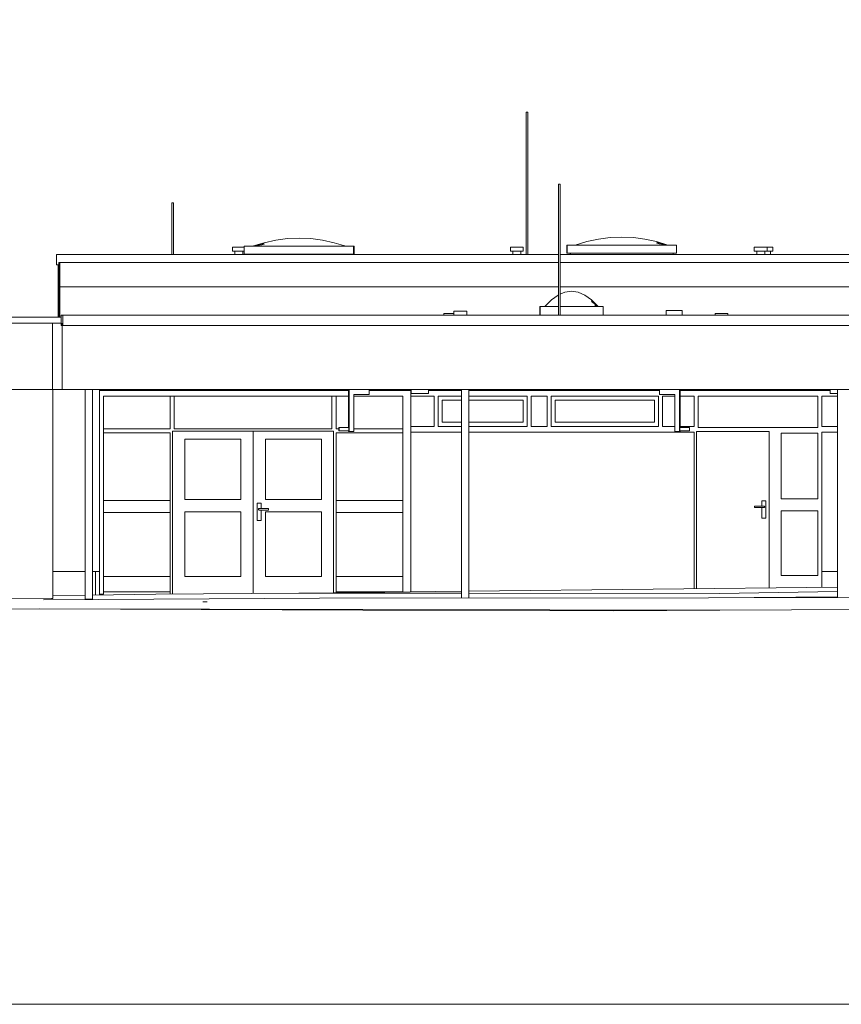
# Model space of a CAD drawing. Header units: metres. Extents: x 0 to 0.84, y 0 to 0.297.
# Tile 10 of 14: x 0.702 to 0.722, y 0.229 to 0.253. Entities that reach past the tile are written whole.
import ezdxf

# ---------------------------------------------------------------- set-up
doc = ezdxf.new("R2010")
doc.units = ezdxf.units.M
doc.layers.add('Standard', color=7, linetype='Continuous', lineweight=25)

msp = doc.modelspace()

# ---------------------------------------------------------------- linework, layer by layer
at = {"layer": 'Standard', "color": 7, "linetype": 'Continuous', "lineweight": 13, "transparency": 33554687}
for p, q in [((0.714337, 0.250633), (0.714337, 0.247115)), ((0.714337, 0.250633), (0.71434, 0.250633)), ((0.71434, 0.250633), (0.714348, 0.250633)), ((0.714348, 0.250633), (0.714358, 0.250633)), ((0.714358, 0.250633), (0.714368, 0.250633)), ((0.714368, 0.250633), (0.714375, 0.250633)), ((0.714375, 0.250633), (0.714378, 0.250633)), ((0.714378, 0.250633), (0.714378, 0.247115)), ((0.715136, 0.245615), (0.715136, 0.248853)), ((0.715139, 0.248853), (0.715136, 0.248853)), ((0.715147, 0.248853), (0.715139, 0.248853)), ((0.715156, 0.248853), (0.715147, 0.248853)), ((0.715167, 0.248853), (0.715156, 0.248853)), ((0.715174, 0.248853), (0.715167, 0.248853)), ((0.715176, 0.248853), (0.715174, 0.248853)), ((0.715176, 0.245615), (0.715176, 0.248853)), ((0.705574, 0.248393), (0.705574, 0.247115)), ((0.705574, 0.248393), (0.705577, 0.248393)), ((0.705577, 0.248393), (0.705584, 0.248393)), ((0.705584, 0.248393), (0.705594, 0.248393)), ((0.705594, 0.248393), (0.705604, 0.248393)), ((0.705604, 0.248393), (0.705612, 0.248393)), ((0.705612, 0.248393), (0.705614, 0.248393)), ((0.705614, 0.248393), (0.705614, 0.247115)), ((0.707568, 0.24732), (0.707856, 0.247358)), ((0.707572, 0.24732), (0.707857, 0.247385)), ((0.707859, 0.247401), (0.707578, 0.247321)), ((0.707597, 0.247327), (0.70786, 0.247407)), ((0.70786, 0.247407), (0.708148, 0.247469)), ((0.708148, 0.247469), (0.708435, 0.247507)), ((0.708435, 0.247507), (0.708723, 0.24752)), ((0.708723, 0.24752), (0.70901, 0.247507)), ((0.70901, 0.247507), (0.709298, 0.247469)), ((0.709298, 0.247469), (0.709585, 0.247407)), ((0.709585, 0.247407), (0.709873, 0.24732)), ((0.715546, 0.247345), (0.715559, 0.247348)), ((0.715834, 0.247432), (0.715547, 0.247345)), ((0.716122, 0.247495), (0.715834, 0.247432)), ((0.716409, 0.247532), (0.716122, 0.247495)), ((0.716697, 0.247545), (0.716409, 0.247532)), ((0.716984, 0.247532), (0.716697, 0.247545)), ((0.717272, 0.247495), (0.716984, 0.247532)), ((0.717559, 0.247432), (0.717272, 0.247495)), ((0.717835, 0.247348), (0.717559, 0.247432)), ((0.717844, 0.247346), (0.71756, 0.247427)), ((0.717847, 0.247345), (0.717561, 0.24741)), ((0.717849, 0.247345), (0.717562, 0.247383)), ((0.702722, 0.246855), (0.702722, 0.247115)), ((0.702722, 0.247115), (0.715136, 0.247115)), ((0.702722, 0.247115), (0.702722, 0.246855)), ((0.707073, 0.247295), (0.707073, 0.247195)), ((0.707095, 0.247295), (0.707073, 0.247295)), ((0.707095, 0.247195), (0.707073, 0.247195)), ((0.707154, 0.247295), (0.707095, 0.247295)), ((0.707154, 0.247195), (0.707095, 0.247195)), ((0.707133, 0.247115), (0.707133, 0.247195)), ((0.707234, 0.247295), (0.707154, 0.247295)), ((0.707234, 0.247195), (0.707154, 0.247195)), ((0.707314, 0.247295), (0.707234, 0.247295)), ((0.707314, 0.247195), (0.707234, 0.247195)), ((0.707365, 0.247295), (0.707314, 0.247295)), ((0.707365, 0.247195), (0.707314, 0.247195)), ((0.707333, 0.247115), (0.707333, 0.247195)), ((0.707362, 0.247115), (0.707362, 0.247195)), ((0.707365, 0.24732), (0.707365, 0.24712)), ((0.710065, 0.24732), (0.707365, 0.24732)), ((0.707365, 0.24712), (0.710065, 0.24712)), ((0.707446, 0.24712), (0.707446, 0.247115)), ((0.709849, 0.247327), (0.709874, 0.24732)), ((0.709868, 0.247321), (0.709876, 0.24732)), ((0.709874, 0.24732), (0.709878, 0.24732)), ((0.709986, 0.24712), (0.709986, 0.247115)), ((0.71, 0.24712), (0.71, 0.247115)), ((0.710065, 0.24732), (0.710065, 0.24712)), ((0.71008, 0.24732), (0.710065, 0.24732)), ((0.710065, 0.24712), (0.71008, 0.24712)), ((0.71008, 0.24732), (0.71008, 0.24712)), ((0.713944, 0.247295), (0.713944, 0.247195)), ((0.713965, 0.247295), (0.713944, 0.247295)), ((0.713965, 0.247195), (0.713944, 0.247195)), ((0.714024, 0.247295), (0.713965, 0.247295)), ((0.714024, 0.247195), (0.713965, 0.247195)), ((0.714004, 0.247115), (0.714004, 0.247195)), ((0.714104, 0.247295), (0.714024, 0.247295)), ((0.714104, 0.247195), (0.714024, 0.247195)), ((0.714184, 0.247295), (0.714104, 0.247295)), ((0.714184, 0.247195), (0.714104, 0.247195)), ((0.714243, 0.247295), (0.714184, 0.247295)), ((0.714243, 0.247195), (0.714184, 0.247195)), ((0.714204, 0.247115), (0.714204, 0.247195)), ((0.714264, 0.247295), (0.714243, 0.247295)), ((0.714264, 0.247195), (0.714243, 0.247195)), ((0.714264, 0.247295), (0.714264, 0.247195)), ((0.715176, 0.247115), (0.724085, 0.247115)), ((0.715343, 0.247345), (0.715343, 0.247145)), ((0.715351, 0.247345), (0.715343, 0.247345)), ((0.715343, 0.247145), (0.715351, 0.247145)), ((0.715351, 0.247345), (0.715351, 0.247145)), ((0.718051, 0.247345), (0.715351, 0.247345)), ((0.715351, 0.247145), (0.718051, 0.247145)), ((0.715423, 0.247145), (0.715423, 0.247115)), ((0.71543, 0.247145), (0.71543, 0.247115)), ((0.715546, 0.247345), (0.715544, 0.247345)), ((0.715545, 0.247345), (0.715549, 0.247346)), ((0.71797, 0.247145), (0.71797, 0.247115)), ((0.718051, 0.247145), (0.718051, 0.247345)), ((0.719975, 0.247295), (0.719975, 0.247195)), ((0.719997, 0.247295), (0.719975, 0.247295)), ((0.719997, 0.247195), (0.719975, 0.247195)), ((0.720056, 0.247295), (0.719997, 0.247295)), ((0.720056, 0.247195), (0.719997, 0.247195)), ((0.720035, 0.247115), (0.720035, 0.247195)), ((0.720136, 0.247295), (0.720056, 0.247295)), ((0.720136, 0.247195), (0.720056, 0.247195)), ((0.720216, 0.247295), (0.720136, 0.247295)), ((0.720216, 0.247195), (0.720136, 0.247195)), ((0.720274, 0.247295), (0.720216, 0.247295)), ((0.720274, 0.247195), (0.720216, 0.247195)), ((0.720235, 0.247115), (0.720235, 0.247195)), ((0.720295, 0.247295), (0.720274, 0.247295)), ((0.720295, 0.247195), (0.720274, 0.247195)), ((0.720295, 0.247295), (0.720295, 0.247195)), ((0.720354, 0.247295), (0.720295, 0.247295)), ((0.720354, 0.247195), (0.720295, 0.247195)), ((0.720413, 0.247295), (0.720354, 0.247295)), ((0.720413, 0.247195), (0.720354, 0.247195)), ((0.720374, 0.247115), (0.720374, 0.247195)), ((0.720434, 0.247295), (0.720413, 0.247295)), ((0.720434, 0.247195), (0.720413, 0.247195)), ((0.720434, 0.247295), (0.720434, 0.247195)), ((0.702782, 0.246315), (0.702782, 0.246915)), ((0.702782, 0.246915), (0.702803, 0.246915)), ((0.702782, 0.246315), (0.702782, 0.246915)), ((0.702782, 0.246915), (0.702803, 0.246915)), ((0.702803, 0.246915), (0.702803, 0.246315)), ((0.702803, 0.246915), (0.702803, 0.246315)), ((0.715136, 0.246915), (0.702803, 0.246915)), ((0.724085, 0.246915), (0.715176, 0.246915)), ((0.702782, 0.246855), (0.702722, 0.246855)), ((0.702762, 0.246315), (0.702762, 0.246855)), ((0.702782, 0.246315), (0.702782, 0.246855)), ((0.702782, 0.246855), (0.702782, 0.246315)), ((0.702762, 0.245565), (0.702762, 0.246315)), ((0.702782, 0.245565), (0.702782, 0.246315)), ((0.702782, 0.246315), (0.702782, 0.246315)), ((0.702782, 0.245565), (0.702782, 0.246315)), ((0.702782, 0.246315), (0.702782, 0.246315)), ((0.702782, 0.245565), (0.702782, 0.246315)), ((0.702782, 0.246315), (0.702782, 0.246315)), ((0.702782, 0.246315), (0.702782, 0.246315)), ((0.702803, 0.246315), (0.702782, 0.246315)), ((0.702782, 0.246315), (0.702803, 0.246315)), ((0.702802, 0.246315), (0.702802, 0.245565)), ((0.702802, 0.246315), (0.702802, 0.245565)), ((0.702803, 0.246315), (0.715136, 0.246315)), ((0.715176, 0.246315), (0.724085, 0.246315)), ((0.715289, 0.246182), (0.715176, 0.246133)), ((0.715454, 0.246206), (0.715289, 0.246182)), ((0.715619, 0.246182), (0.715454, 0.246206)), ((0.715785, 0.246111), (0.715619, 0.246182)), ((0.714959, 0.245992), (0.714794, 0.245826)), ((0.715124, 0.246111), (0.714959, 0.245992)), ((0.715136, 0.246116), (0.715124, 0.246111)), ((0.71595, 0.245992), (0.715785, 0.246111)), ((0.716106, 0.245835), (0.71595, 0.245992)), ((0.716113, 0.245828), (0.71595, 0.245981)), ((0.716115, 0.245826), (0.715951, 0.24595)), ((0.712298, 0.245655), (0.712298, 0.245615)), ((0.71232, 0.245655), (0.712298, 0.245655)), ((0.712379, 0.245655), (0.71232, 0.245655)), ((0.712459, 0.245655), (0.712379, 0.245655)), ((0.712539, 0.245655), (0.712459, 0.245655)), ((0.712549, 0.245655), (0.712539, 0.245655)), ((0.712549, 0.245715), (0.712549, 0.245615)), ((0.712571, 0.245715), (0.712549, 0.245715)), ((0.71263, 0.245715), (0.712571, 0.245715)), ((0.71271, 0.245715), (0.71263, 0.245715)), ((0.71279, 0.245715), (0.71271, 0.245715)), ((0.712848, 0.245715), (0.71279, 0.245715)), ((0.712869, 0.245715), (0.712848, 0.245715)), ((0.712869, 0.245715), (0.712869, 0.245615)), ((0.714671, 0.245826), (0.714671, 0.245726)), ((0.714677, 0.245826), (0.714671, 0.245826)), ((0.714671, 0.245726), (0.714671, 0.245615)), ((0.714677, 0.245826), (0.714677, 0.245726)), ((0.715136, 0.245826), (0.714677, 0.245826)), ((0.714677, 0.245726), (0.714677, 0.245615)), ((0.714792, 0.245826), (0.714792, 0.245826)), ((0.714792, 0.245826), (0.714794, 0.245826)), ((0.714793, 0.245826), (0.714803, 0.245835)), ((0.714793, 0.245826), (0.714796, 0.245828)), ((0.716238, 0.245826), (0.715176, 0.245826)), ((0.716116, 0.245826), (0.716034, 0.245865)), ((0.716117, 0.245826), (0.716034, 0.245846)), ((0.716238, 0.245726), (0.716238, 0.245826)), ((0.716238, 0.245726), (0.716238, 0.245615)), ((0.717795, 0.24573), (0.717795, 0.245615)), ((0.717822, 0.24573), (0.717795, 0.24573)), ((0.717895, 0.24573), (0.717822, 0.24573)), ((0.717995, 0.24573), (0.717895, 0.24573)), ((0.718095, 0.24573), (0.717995, 0.24573)), ((0.718168, 0.24573), (0.718095, 0.24573)), ((0.718194, 0.24573), (0.718168, 0.24573)), ((0.718194, 0.24573), (0.718194, 0.245615)), ((0.719003, 0.245655), (0.719003, 0.245615)), ((0.719025, 0.245655), (0.719003, 0.245655)), ((0.719084, 0.245655), (0.719025, 0.245655)), ((0.719164, 0.245655), (0.719084, 0.245655)), ((0.719244, 0.245655), (0.719164, 0.245655)), ((0.719302, 0.245655), (0.719244, 0.245655)), ((0.719323, 0.245655), (0.719302, 0.245655)), ((0.719323, 0.245655), (0.719323, 0.245615)), ((0.695062, 0.245565), (0.702842, 0.245565)), ((0.702842, 0.245415), (0.695062, 0.245415)), ((0.702622, 0.245415), (0.702622, 0.243775)), ((0.702622, 0.243775), (0.702622, 0.245415)), ((0.702842, 0.245615), (0.702842, 0.245615)), ((0.702842, 0.245615), (0.702842, 0.245355)), ((0.702842, 0.245615), (0.702882, 0.245615)), ((0.702862, 0.243775), (0.702862, 0.245415)), ((0.702862, 0.245415), (0.702862, 0.243775)), ((0.702882, 0.245615), (0.702882, 0.245615)), ((0.702882, 0.245355), (0.702882, 0.245615)), ((0.702882, 0.245615), (0.735792, 0.245615)), ((0.702862, 0.245355), (0.702842, 0.245355)), ((0.702882, 0.245355), (0.702882, 0.245355)), ((0.735792, 0.245355), (0.702882, 0.245355)), ((0.702632, 0.243775), (0.69507, 0.243775)), ((0.702632, 0.243775), (0.702862, 0.243775)), ((0.702632, 0.243775), (0.702632, 0.239275)), ((0.702632, 0.239275), (0.702632, 0.243775)), ((0.702862, 0.243775), (0.702862, 0.243775)), ((0.702862, 0.243775), (0.735792, 0.243775)), ((0.703429, 0.238595), (0.703429, 0.243775)), ((0.70361, 0.238595), (0.70361, 0.243775)), ((0.703786, 0.239275), (0.703786, 0.243775)), ((0.703786, 0.243755), (0.703885, 0.243755)), ((0.703885, 0.243755), (0.70994, 0.243755)), ((0.70994, 0.242835), (0.70994, 0.243775)), ((0.709955, 0.243775), (0.709955, 0.242735)), ((0.710451, 0.243655), (0.710451, 0.243775)), ((0.710451, 0.243755), (0.711284, 0.243755)), ((0.711284, 0.243755), (0.711484, 0.243755)), ((0.711484, 0.243755), (0.711484, 0.243775)), ((0.711484, 0.243755), (0.711484, 0.238773)), ((0.711484, 0.243755), (0.711492, 0.243755)), ((0.711492, 0.243675), (0.711492, 0.243775)), ((0.71192, 0.243675), (0.71192, 0.243775)), ((0.71192, 0.243755), (0.712733, 0.243755)), ((0.712733, 0.238622), (0.712733, 0.243775)), ((0.712913, 0.238623), (0.712913, 0.243775)), ((0.712913, 0.243755), (0.717631, 0.243755)), ((0.717631, 0.243775), (0.717631, 0.243655)), ((0.718129, 0.242735), (0.718129, 0.243775)), ((0.718138, 0.243775), (0.718138, 0.242835)), ((0.718138, 0.243755), (0.718491, 0.243755)), ((0.718486, 0.243755), (0.718586, 0.243755)), ((0.718586, 0.243755), (0.721546, 0.243755)), ((0.721546, 0.243755), (0.721646, 0.243755)), ((0.721646, 0.243755), (0.721852, 0.243755)), ((0.721852, 0.243675), (0.721852, 0.243775)), ((0.722035, 0.238632), (0.722035, 0.243775)), ((0.70994, 0.243615), (0.703885, 0.243615)), ((0.703885, 0.243615), (0.703885, 0.238715)), ((0.705533, 0.242805), (0.705533, 0.243615)), ((0.705534, 0.242805), (0.705534, 0.243615)), ((0.705634, 0.243615), (0.705634, 0.242805)), ((0.709533, 0.242805), (0.709533, 0.243615)), ((0.709534, 0.242805), (0.709534, 0.243615)), ((0.709634, 0.243615), (0.709634, 0.242805)), ((0.710074, 0.243655), (0.710074, 0.242735)), ((0.710451, 0.243655), (0.710074, 0.243655)), ((0.711284, 0.243615), (0.710074, 0.243615)), ((0.711282, 0.242805), (0.711282, 0.243615)), ((0.711284, 0.23877), (0.711284, 0.243615)), ((0.71206, 0.243615), (0.711484, 0.243615)), ((0.711495, 0.243675), (0.711492, 0.243675)), ((0.711554, 0.243675), (0.711495, 0.243675)), ((0.711654, 0.243675), (0.711554, 0.243675)), ((0.711768, 0.243675), (0.711654, 0.243675)), ((0.711865, 0.243675), (0.711768, 0.243675)), ((0.71192, 0.243675), (0.711865, 0.243675)), ((0.71206, 0.242865), (0.71206, 0.243615)), ((0.71206, 0.242865), (0.71206, 0.243615)), ((0.71216, 0.242865), (0.71216, 0.243615)), ((0.71216, 0.243615), (0.71216, 0.243615)), ((0.71216, 0.242865), (0.71216, 0.243615)), ((0.71216, 0.243615), (0.71226, 0.243615)), ((0.71226, 0.243615), (0.712733, 0.243615)), ((0.712733, 0.243515), (0.71226, 0.243515)), ((0.71226, 0.243515), (0.71226, 0.242965)), ((0.712913, 0.243615), (0.71426, 0.243615)), ((0.71426, 0.243515), (0.712913, 0.243515)), ((0.71426, 0.243615), (0.71436, 0.243615)), ((0.71426, 0.242965), (0.71426, 0.243515)), ((0.71426, 0.242965), (0.71426, 0.243515)), ((0.71436, 0.243615), (0.71436, 0.242865)), ((0.71446, 0.243615), (0.71446, 0.242865)), ((0.714852, 0.243615), (0.71446, 0.243615)), ((0.714852, 0.242865), (0.714852, 0.243615)), ((0.714852, 0.242865), (0.714852, 0.243615)), ((0.714952, 0.242865), (0.714952, 0.243615)), ((0.714952, 0.243615), (0.714952, 0.243615)), ((0.714952, 0.242865), (0.714952, 0.243615)), ((0.714952, 0.243615), (0.715052, 0.243615)), ((0.715052, 0.243615), (0.717505, 0.243615)), ((0.717505, 0.243515), (0.715052, 0.243515)), ((0.715052, 0.243515), (0.715052, 0.242965)), ((0.717505, 0.243615), (0.717605, 0.243615)), ((0.717505, 0.242965), (0.717505, 0.243515)), ((0.717505, 0.242965), (0.717505, 0.243515)), ((0.717605, 0.243615), (0.717605, 0.242865)), ((0.71801, 0.243655), (0.717631, 0.243655)), ((0.717705, 0.243615), (0.717705, 0.242865)), ((0.71801, 0.243615), (0.717705, 0.243615)), ((0.71801, 0.242735), (0.71801, 0.243655)), ((0.718491, 0.243615), (0.718138, 0.243615)), ((0.718486, 0.242865), (0.718486, 0.243615)), ((0.718486, 0.242865), (0.718486, 0.243615)), ((0.721546, 0.243615), (0.718586, 0.243615)), ((0.718586, 0.243615), (0.718586, 0.242836)), ((0.721545, 0.242836), (0.721545, 0.243615)), ((0.721546, 0.242836), (0.721546, 0.243615)), ((0.721646, 0.243615), (0.721646, 0.242865)), ((0.722035, 0.243615), (0.721646, 0.243615)), ((0.721855, 0.243675), (0.721852, 0.243675)), ((0.721914, 0.243675), (0.721855, 0.243675)), ((0.722014, 0.243675), (0.721914, 0.243675)), ((0.722035, 0.243675), (0.722014, 0.243675)), ((0.703884, 0.242805), (0.705534, 0.242805)), ((0.705594, 0.238715), (0.705594, 0.242745)), ((0.705594, 0.242745), (0.705595, 0.242745)), ((0.705595, 0.238715), (0.705595, 0.242745)), ((0.705595, 0.242745), (0.705895, 0.242745)), ((0.705634, 0.242805), (0.709534, 0.242805)), ((0.705895, 0.242745), (0.707284, 0.242745)), ((0.707284, 0.242745), (0.707584, 0.242745)), ((0.707584, 0.242745), (0.707584, 0.238732)), ((0.707585, 0.242705), (0.707585, 0.242745)), ((0.707585, 0.242745), (0.707586, 0.242745)), ((0.707586, 0.238732), (0.707586, 0.242745)), ((0.707586, 0.242745), (0.707886, 0.242745)), ((0.707886, 0.242745), (0.709275, 0.242745)), ((0.709275, 0.242745), (0.709575, 0.242745)), ((0.709575, 0.242745), (0.709575, 0.238741)), ((0.709634, 0.242805), (0.709704, 0.242805)), ((0.709705, 0.242815), (0.709704, 0.242795)), ((0.709704, 0.242795), (0.709705, 0.242775)), ((0.709707, 0.24283), (0.709705, 0.242815)), ((0.709705, 0.242775), (0.709707, 0.24276)), ((0.709709, 0.242835), (0.709707, 0.24283)), ((0.709707, 0.24276), (0.709709, 0.242755)), ((0.709711, 0.24283), (0.709709, 0.242835)), ((0.709947, 0.242835), (0.709709, 0.242835)), ((0.709709, 0.242755), (0.709711, 0.24276)), ((0.709947, 0.242755), (0.709709, 0.242755)), ((0.709713, 0.242815), (0.709711, 0.24283)), ((0.709711, 0.24276), (0.709713, 0.242775)), ((0.709714, 0.242795), (0.709713, 0.242815)), ((0.709713, 0.242775), (0.709714, 0.242795)), ((0.70994, 0.242735), (0.70994, 0.242755)), ((0.709955, 0.242735), (0.70994, 0.242735)), ((0.70995, 0.24283), (0.709947, 0.242835)), ((0.709947, 0.242755), (0.70995, 0.24276)), ((0.709952, 0.242815), (0.70995, 0.24283)), ((0.70995, 0.24276), (0.709952, 0.242775)), ((0.709952, 0.242795), (0.709952, 0.242815)), ((0.709952, 0.242775), (0.709952, 0.242795)), ((0.710074, 0.242735), (0.709955, 0.242735)), ((0.710074, 0.242805), (0.711284, 0.242805)), ((0.711284, 0.242805), (0.711284, 0.242705)), ((0.711484, 0.242865), (0.71206, 0.242865)), ((0.712733, 0.242725), (0.711484, 0.242725)), ((0.71216, 0.242865), (0.71216, 0.242865)), ((0.71226, 0.242865), (0.71216, 0.242865)), ((0.71226, 0.242965), (0.712733, 0.242965)), ((0.712733, 0.242865), (0.71226, 0.242865)), ((0.712913, 0.242965), (0.71426, 0.242965)), ((0.71426, 0.242865), (0.712913, 0.242865)), ((0.718491, 0.242725), (0.712913, 0.242725)), ((0.71436, 0.242865), (0.71426, 0.242865)), ((0.71446, 0.242865), (0.714852, 0.242865)), ((0.714952, 0.242865), (0.714952, 0.242865)), ((0.715052, 0.242865), (0.714952, 0.242865)), ((0.715052, 0.242965), (0.717505, 0.242965)), ((0.717505, 0.242865), (0.715052, 0.242865)), ((0.717605, 0.242865), (0.717505, 0.242865)), ((0.717705, 0.242865), (0.71801, 0.242865)), ((0.718129, 0.242735), (0.71801, 0.242735)), ((0.718138, 0.242735), (0.718129, 0.242735)), ((0.718132, 0.24283), (0.718131, 0.242815)), ((0.718131, 0.242815), (0.718131, 0.242795)), ((0.718131, 0.242795), (0.718131, 0.242775)), ((0.718131, 0.242775), (0.718132, 0.24276)), ((0.718134, 0.242835), (0.718132, 0.24283)), ((0.718132, 0.24276), (0.718134, 0.242755)), ((0.718134, 0.242835), (0.718373, 0.242835)), ((0.718134, 0.242755), (0.718373, 0.242755)), ((0.718138, 0.242865), (0.718491, 0.242865)), ((0.718138, 0.242755), (0.718138, 0.242735)), ((0.718371, 0.242815), (0.71837, 0.242795)), ((0.71837, 0.242795), (0.718371, 0.242775)), ((0.718372, 0.24283), (0.718371, 0.242815)), ((0.718371, 0.242775), (0.718372, 0.24276)), ((0.718373, 0.242835), (0.718372, 0.24283)), ((0.718372, 0.24276), (0.718373, 0.242755)), ((0.718375, 0.24283), (0.718373, 0.242835)), ((0.718373, 0.242755), (0.718375, 0.24276)), ((0.718375, 0.242815), (0.718375, 0.24283)), ((0.718376, 0.242795), (0.718375, 0.242815)), ((0.718375, 0.242775), (0.718376, 0.242795)), ((0.718375, 0.24276), (0.718375, 0.242775)), ((0.718486, 0.238853), (0.718486, 0.242725)), ((0.718486, 0.242725), (0.718486, 0.239275)), ((0.718486, 0.239275), (0.718486, 0.242725)), ((0.718546, 0.238853), (0.718546, 0.242736)), ((0.718546, 0.242736), (0.718546, 0.242736)), ((0.718546, 0.238853), (0.718546, 0.242736)), ((0.718546, 0.242736), (0.720341, 0.242736)), ((0.718586, 0.242836), (0.721546, 0.242836)), ((0.720341, 0.242736), (0.720341, 0.238874)), ((0.721646, 0.242865), (0.722035, 0.242865)), ((0.721646, 0.242725), (0.721646, 0.238889)), ((0.722035, 0.242725), (0.721646, 0.242725)), ((0.705534, 0.242705), (0.703884, 0.242705)), ((0.705533, 0.241035), (0.705533, 0.242705)), ((0.705534, 0.238715), (0.705534, 0.242705)), ((0.707284, 0.242545), (0.705895, 0.242545)), ((0.705895, 0.242545), (0.705895, 0.241055)), ((0.707283, 0.241055), (0.707283, 0.242545)), ((0.707284, 0.241055), (0.707284, 0.242545)), ((0.707584, 0.242705), (0.707584, 0.238775)), ((0.709275, 0.242545), (0.707886, 0.242545)), ((0.707886, 0.242545), (0.707886, 0.241055)), ((0.709274, 0.241055), (0.709274, 0.242545)), ((0.709275, 0.241055), (0.709275, 0.242545)), ((0.711284, 0.242705), (0.709634, 0.242705)), ((0.709634, 0.242705), (0.709634, 0.238751)), ((0.711282, 0.241035), (0.711282, 0.242705)), ((0.72064, 0.242696), (0.72064, 0.241075)), ((0.721546, 0.242696), (0.72064, 0.242696)), ((0.721545, 0.241075), (0.721545, 0.242696)), ((0.721546, 0.241075), (0.721546, 0.242696)), ((0.703884, 0.241035), (0.705534, 0.241035)), ((0.705534, 0.241035), (0.705534, 0.240735)), ((0.705895, 0.241055), (0.707284, 0.241055)), ((0.707886, 0.241055), (0.709275, 0.241055)), ((0.709633, 0.241035), (0.711283, 0.241035)), ((0.711283, 0.241035), (0.711283, 0.240735)), ((0.72016, 0.241025), (0.72016, 0.240895)), ((0.72016, 0.241025), (0.720161, 0.241025)), ((0.720161, 0.240895), (0.720161, 0.241025)), ((0.720161, 0.241025), (0.720261, 0.241025)), ((0.720261, 0.241025), (0.720261, 0.240595)), ((0.72064, 0.241075), (0.721546, 0.241075)), ((0.707686, 0.240965), (0.707686, 0.240535)), ((0.707686, 0.240965), (0.707686, 0.240965)), ((0.707686, 0.240535), (0.707686, 0.240965)), ((0.707686, 0.240965), (0.707786, 0.240965)), ((0.707719, 0.240825), (0.707716, 0.240815)), ((0.707716, 0.240815), (0.707719, 0.240805)), ((0.70772, 0.240825), (0.707717, 0.240815)), ((0.707717, 0.240815), (0.70772, 0.240805)), ((0.707726, 0.240832), (0.707719, 0.240825)), ((0.707719, 0.240805), (0.707726, 0.240798)), ((0.707727, 0.240832), (0.70772, 0.240825)), ((0.70772, 0.240805), (0.707727, 0.240798)), ((0.707736, 0.240835), (0.707726, 0.240832)), ((0.707726, 0.240798), (0.707736, 0.240795)), ((0.707736, 0.240835), (0.707737, 0.240835)), ((0.707737, 0.240795), (0.707736, 0.240795)), ((0.707737, 0.240835), (0.707967, 0.240835)), ((0.707967, 0.240795), (0.707737, 0.240795)), ((0.707786, 0.240965), (0.707786, 0.240835)), ((0.707786, 0.240795), (0.707786, 0.240535)), ((0.707967, 0.240832), (0.707967, 0.240835)), ((0.707967, 0.240825), (0.707967, 0.240832)), ((0.707967, 0.240815), (0.707967, 0.240825)), ((0.707967, 0.240805), (0.707967, 0.240815)), ((0.707967, 0.240798), (0.707967, 0.240805)), ((0.707967, 0.240795), (0.707967, 0.240798)), ((0.719981, 0.240895), (0.719981, 0.240892)), ((0.719981, 0.240892), (0.719981, 0.240895)), ((0.720211, 0.240895), (0.719981, 0.240895)), ((0.719981, 0.240892), (0.719981, 0.240885)), ((0.719981, 0.240885), (0.719981, 0.240892)), ((0.719981, 0.240885), (0.719981, 0.240875)), ((0.719981, 0.240875), (0.719981, 0.240885)), ((0.719981, 0.240875), (0.719981, 0.240865)), ((0.719981, 0.240865), (0.719981, 0.240875)), ((0.719981, 0.240865), (0.719981, 0.240858)), ((0.719981, 0.240858), (0.719981, 0.240865)), ((0.719981, 0.240858), (0.719981, 0.240855)), ((0.719981, 0.240855), (0.719981, 0.240858)), ((0.719981, 0.240855), (0.720211, 0.240855)), ((0.72016, 0.240855), (0.72016, 0.240595)), ((0.720161, 0.240595), (0.720161, 0.240855)), ((0.720211, 0.240895), (0.720221, 0.240892)), ((0.720221, 0.240858), (0.720211, 0.240855)), ((0.720221, 0.240892), (0.720228, 0.240885)), ((0.720228, 0.240865), (0.720221, 0.240858)), ((0.720228, 0.240885), (0.720231, 0.240875)), ((0.720231, 0.240875), (0.720228, 0.240865)), ((0.721546, 0.240775), (0.72064, 0.240775)), ((0.72064, 0.240775), (0.72064, 0.239175)), ((0.721545, 0.239175), (0.721545, 0.240775)), ((0.721546, 0.239175), (0.721546, 0.240775)), ((0.705534, 0.240735), (0.703884, 0.240735)), ((0.705533, 0.239155), (0.705533, 0.240735)), ((0.707284, 0.240755), (0.705895, 0.240755)), ((0.705895, 0.240755), (0.705895, 0.239155)), ((0.707283, 0.239155), (0.707283, 0.240755)), ((0.707284, 0.239155), (0.707284, 0.240755)), ((0.707686, 0.240535), (0.707686, 0.240535)), ((0.707786, 0.240535), (0.707686, 0.240535)), ((0.709275, 0.240755), (0.707886, 0.240755)), ((0.707886, 0.240755), (0.707886, 0.239155)), ((0.709274, 0.239155), (0.709274, 0.240755)), ((0.709275, 0.239155), (0.709275, 0.240755)), ((0.711283, 0.240735), (0.709633, 0.240735)), ((0.711282, 0.239155), (0.711282, 0.240735)), ((0.72016, 0.240595), (0.720161, 0.240595)), ((0.720261, 0.240595), (0.720161, 0.240595)), ((0.702632, 0.239275), (0.703429, 0.239275)), ((0.702632, 0.239275), (0.702632, 0.238607)), ((0.702632, 0.238607), (0.702632, 0.239275)), ((0.70361, 0.239275), (0.703786, 0.239275)), ((0.703686, 0.238691), (0.703686, 0.239275)), ((0.703786, 0.238693), (0.703786, 0.239275)), ((0.703884, 0.239155), (0.705534, 0.239155)), ((0.705534, 0.239155), (0.705534, 0.238775)), ((0.705895, 0.239155), (0.707284, 0.239155)), ((0.707886, 0.239155), (0.709275, 0.239155)), ((0.709633, 0.239155), (0.711283, 0.239155)), ((0.711283, 0.239155), (0.711283, 0.238775)), ((0.718486, 0.239275), (0.718486, 0.238853)), ((0.718486, 0.238853), (0.718486, 0.239275)), ((0.72064, 0.239175), (0.721546, 0.239175)), ((0.721646, 0.239275), (0.722035, 0.239275)), ((0.712913, 0.238789), (0.722035, 0.238893)), ((0.698956, 0.23863), (0.702598, 0.238607)), ((0.709225, 0.238619), (0.702398, 0.238574)), ((0.709225, 0.238619), (0.702398, 0.238574)), ((0.702598, 0.238607), (0.702632, 0.238607)), ((0.703429, 0.238688), (0.702632, 0.238676)), ((0.703429, 0.238595), (0.703431, 0.238594)), ((0.703431, 0.238594), (0.703435, 0.238594)), ((0.703435, 0.238594), (0.703442, 0.238594)), ((0.703442, 0.238594), (0.703452, 0.238593)), ((0.703452, 0.238593), (0.703463, 0.238593)), ((0.703463, 0.238593), (0.703476, 0.238593)), ((0.703476, 0.238593), (0.703491, 0.238593)), ((0.703491, 0.238593), (0.703506, 0.238593)), ((0.703506, 0.238593), (0.703521, 0.238593)), ((0.703521, 0.238593), (0.703537, 0.238593)), ((0.703537, 0.238593), (0.703552, 0.238593)), ((0.703552, 0.238593), (0.703566, 0.238593)), ((0.703566, 0.238593), (0.703579, 0.238593)), ((0.703579, 0.238593), (0.70359, 0.238594)), ((0.70359, 0.238594), (0.703599, 0.238594)), ((0.703599, 0.238594), (0.703605, 0.238594)), ((0.703605, 0.238594), (0.703609, 0.238595)), ((0.703609, 0.238595), (0.70361, 0.238595)), ((0.705182, 0.238714), (0.70361, 0.23869)), ((0.703885, 0.238715), (0.703786, 0.238715)), ((0.703826, 0.238694), (0.703826, 0.238715)), ((0.703826, 0.238715), (0.703826, 0.238694)), ((0.703826, 0.238694), (0.703826, 0.238715)), ((0.70383, 0.238694), (0.70383, 0.238715)), ((0.703885, 0.238775), (0.705534, 0.238775)), ((0.705182, 0.238714), (0.708718, 0.238741)), ((0.705534, 0.238775), (0.705534, 0.238716)), ((0.707585, 0.238732), (0.707585, 0.238775)), ((0.708718, 0.238741), (0.708767, 0.238741)), ((0.708767, 0.238741), (0.708802, 0.238741)), ((0.708802, 0.238741), (0.708856, 0.238741)), ((0.708856, 0.238741), (0.709275, 0.238741)), ((0.718845, 0.238628), (0.709225, 0.238619)), ((0.718845, 0.238628), (0.709225, 0.238619)), ((0.709275, 0.238741), (0.709575, 0.238741)), ((0.709575, 0.238751), (0.712733, 0.238787)), ((0.712733, 0.238739), (0.709575, 0.238741)), ((0.709634, 0.238775), (0.711284, 0.238775)), ((0.711284, 0.238775), (0.711284, 0.23877)), ((0.719115, 0.238736), (0.712913, 0.238739)), ((0.728852, 0.238642), (0.718845, 0.238628)), ((0.728852, 0.238642), (0.718845, 0.238628)), ((0.719115, 0.238736), (0.722035, 0.238786)), ((0.722035, 0.238648), (0.719969, 0.23863)), ((0.702299, 0.238355), (0.677805, 0.238199)), ((0.702299, 0.238355), (0.677805, 0.238199)), ((0.702299, 0.238355), (0.710296, 0.238324)), ((0.719119, 0.238324), (0.702299, 0.238355)), ((0.702299, 0.238355), (0.710296, 0.238324)), ((0.719119, 0.238324), (0.702299, 0.238355)), ((0.706451, 0.23853), (0.706343, 0.23853)), ((0.727553, 0.238355), (0.719119, 0.238324)), ((0.727553, 0.238355), (0.719119, 0.238324)), ((0.710296, 0.238324), (0.716504, 0.238308)), ((0.710296, 0.238324), (0.716504, 0.238308)), ((0.719119, 0.238324), (0.716504, 0.238308)), ((0.719119, 0.238324), (0.716504, 0.238308))]:
    msp.add_line(p, q, dxfattribs=at)
msp.add_lwpolyline([(0.662438, 0.228575), (0.764232, 0.228575), (0.764232, 0.268975), (0.662438, 0.268975), (0.662438, 0.228575)], dxfattribs=at)

doc.saveas('drawing.dxf')
